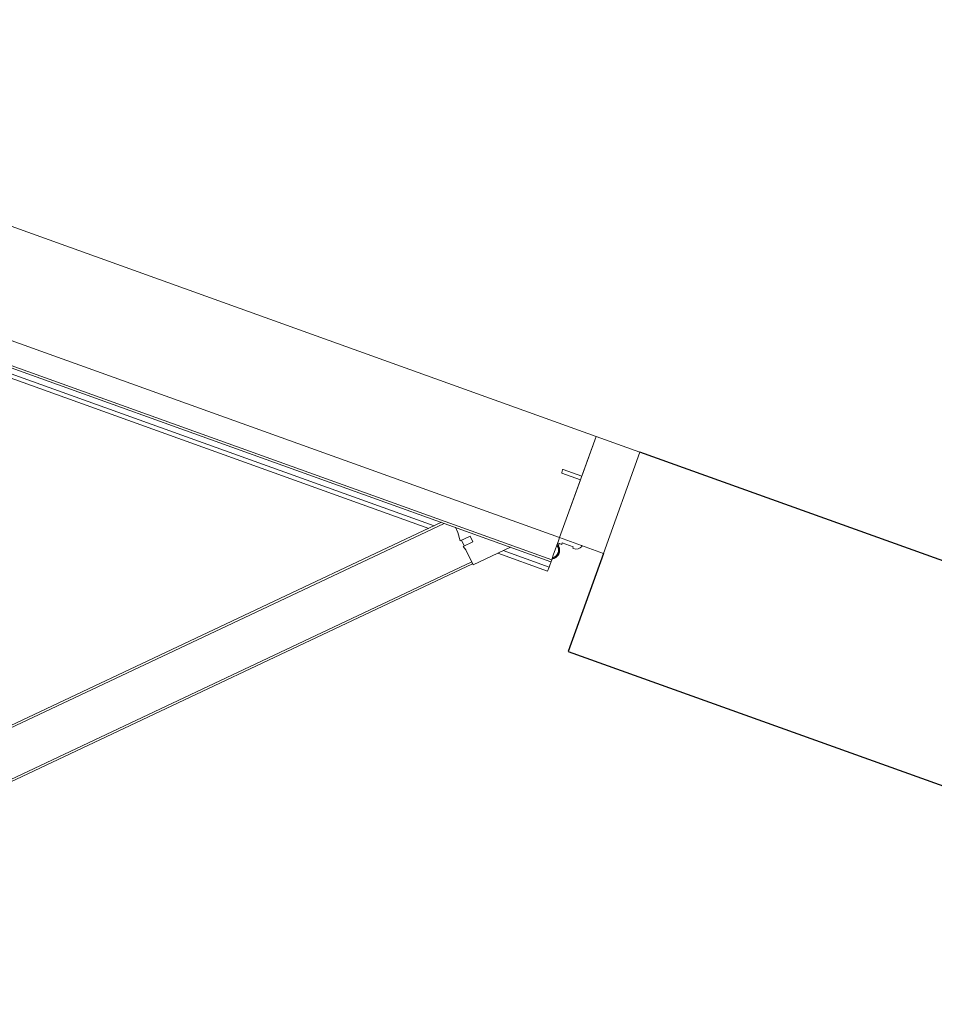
# Model space of a CAD drawing. Header units: millimetres. Extents: x 1512 to 2105, y 794 to 1149.
# Tile 10 of 256: x 1576.038 to 1576.902, y 1102.491 to 1103.42. Entities that reach past the tile are written whole.
import ezdxf

# ---------------------------------------------------------------- set-up
doc = ezdxf.new("R2010")
doc.units = ezdxf.units.MM
doc.layers.add('A-DOOR', color=31, linetype='Continuous', lineweight=9)
doc.layers.add('A-WALL', color=113, linetype='Continuous', lineweight=9)

# ---------------------------------------------------------------- blocks, each defined once
blk = doc.blocks.new('5-panel_Bi-fold_external_door_10806 - Type 1-239811-زیرزمین')
at = {"layer": 'A-DOOR'}
for p, q in [((-1.67569, 0.63899), (-2.26202, 0.05265)), ((-1.67427, 0.63757), (-2.26061, 0.05124)), ((-1.64316, 0.60646), (-2.22393, 0.0257)), ((-1.64175, 0.60504), (-2.2211, 0.02569)), ((-2.26273, 0.05336), (-2.29039, 0.0257)), ((-2.25157, 0.04221), (-2.26273, 0.05336)), ((-2.26061, 0.05124), (-2.26202, 0.05265)), ((-2.25513, 0.03303), (-2.24801, 0.04015)), ((-2.24801, 0.04015), (-2.25157, 0.04221)), ((-2.24452, 0.03515), (-2.24877, 0.03939)), ((-2.28099, 0.0351), (-2.331, 0.0351)), ((-2.331, 0.0311), (-2.331, 0.0351)), ((-2.331, 0.0311), (-2.28499, 0.0311)), ((-2.331, 0.0301), (-2.331, 0.0311)), ((-2.331, 0.02546), (-2.331, 0.0301)), ((-2.25089, 0.02878), (-2.25513, 0.03303)), ((-2.24353, 0.03614), (-2.25089, 0.02878)), ((-2.23892, 0.02956), (-2.24353, 0.03614)), ((-2.23506, 0.0257), (-2.23892, 0.02956)), ((-2.21569, 0.0311), (-0.93598, 0.0311)), ((-0.93998, 0.0351), (-2.21169, 0.0351)), ((2.581, 0.0259), (-2.331, 0.0259)), ((-2.331, 0.02546), (-2.331, 0.0259)), ((-2.331, 0.02429), (-2.331, 0.02546)), ((-2.331, 0.0237), (-2.331, 0.02429)), ((2.581, 0.0237), (-2.331, 0.0237)), ((-2.331, 0.01925), (-2.331, 0.0237)), ((-2.331, 0.00382), (-2.331, 0.01925)), ((-2.3325, 0.0094), (-2.3325, 0.0069)), ((-2.3325, 0.0094), (-2.3325, 0.0069)), ((-2.3325, 0.0094), (-2.3325, 0.0069)), ((-2.3325, 0.0094), (-2.3325, 0.0069)), ((-2.331, 0.0016), (-2.375, 0.0016)), ((-2.375, 0.0016), (-2.375, -0.1)), ((-2.34605, 0.0069), (-2.3469, 0.0069)), ((-2.34605, 0.0069), (-2.3469, 0.0069)), ((-2.34605, 0.0053), (-2.34605, 0.0069)), ((-2.34605, 0.0053), (-2.34605, 0.0069)), ((-2.33495, 0.0053), (-2.34605, 0.0053)), ((-2.331, 0.0069), (-2.33495, 0.0069)), ((-2.33495, 0.0069), (-2.33495, 0.0053)), ((-2.331, 0.0016), (-2.331, 0.00382)), ((-2.331, -0.1), (-2.331, 0.0016)), ((-2.331, 0.0016), (2.581, 0.0016)), ((-2.331, -0.0565), (-2.331, 0.0016)), ((-2.3125, -0.0565), (-2.331, -0.0565)), ((-2.331, -0.1), (-2.331, -0.0602)), ((-2.331, -0.0602), (-2.3125, -0.0602)), ((-2.312, -0.0597), (-2.312, -0.057)), ((-2.375, -0.1), (-2.331, -0.1)), ((-2.331, -0.1), (2.581, -0.1))]:
    blk.add_line(p, q, dxfattribs=at)
at = {"layer": 'A-DOOR', "flags": 128}
blk.add_lwpolyline([(-2.33119, 0.0227), (-2.33148, 0.02254), (-2.33175, 0.02238), (-2.33202, 0.0222), (-2.33228, 0.02202), (-2.33253, 0.02182), (-2.33278, 0.02161), (-2.33301, 0.0214), (-2.33324, 0.02117), (-2.33346, 0.02094), (-2.33367, 0.0207), (-2.33386, 0.02045), (-2.33405, 0.02019), (-2.33423, 0.01992), (-2.3344, 0.01965), (-2.33456, 0.01937), (-2.3347, 0.01909), (-2.33483, 0.01879), (-2.33496, 0.0185), (-2.33507, 0.0182), (-2.33516, 0.01789), (-2.33525, 0.01759), (-2.33532, 0.01727), (-2.33538, 0.01696), (-2.33543, 0.01664), (-2.33547, 0.01633), (-2.33549, 0.01601), (-2.3355, 0.01569), (-2.3355, 0.01537), (-2.33548, 0.01505), (-2.33545, 0.01473), (-2.33541, 0.01441), (-2.33536, 0.0141), (-2.33529, 0.01378), (-2.33521, 0.01347), (-2.33512, 0.01317), (-2.33502, 0.01286), (-2.3349, 0.01256), (-2.33477, 0.01227), (-2.33464, 0.01198), (-2.33449, 0.0117), (-2.33432, 0.01142), (-2.33415, 0.01115), (-2.33397, 0.01089), (-2.33377, 0.01064), (-2.33357, 0.01039), (-2.33336, 0.01015), (-2.33314, 0.00992), (-2.3329, 0.0097), (-2.33266, 0.00949), (-2.33241, 0.00929), (-2.33216, 0.0091), (-2.33189, 0.00892), (-2.33162, 0.00874), (-2.33135, 0.00859), (-2.33106, 0.00844)], dxfattribs=at)
blk.add_lwpolyline([(-2.33119, 0.0227), (-2.33148, 0.02254), (-2.33175, 0.02238), (-2.33202, 0.0222), (-2.33228, 0.02202), (-2.33253, 0.02182), (-2.33278, 0.02161), (-2.33301, 0.0214), (-2.33324, 0.02117), (-2.33346, 0.02094), (-2.33367, 0.0207), (-2.33386, 0.02045), (-2.33405, 0.02019), (-2.33423, 0.01992), (-2.3344, 0.01965), (-2.33456, 0.01937), (-2.3347, 0.01909), (-2.33483, 0.01879), (-2.33496, 0.0185), (-2.33507, 0.0182), (-2.33516, 0.01789), (-2.33525, 0.01759), (-2.33532, 0.01727), (-2.33538, 0.01696), (-2.33543, 0.01664), (-2.33547, 0.01633), (-2.33549, 0.01601), (-2.3355, 0.01569), (-2.3355, 0.01537), (-2.33548, 0.01505), (-2.33545, 0.01473), (-2.33541, 0.01441), (-2.33536, 0.0141), (-2.33529, 0.01378), (-2.33521, 0.01347), (-2.33512, 0.01317), (-2.33502, 0.01286), (-2.3349, 0.01256), (-2.33477, 0.01227), (-2.33464, 0.01198), (-2.33449, 0.0117), (-2.33432, 0.01142), (-2.33415, 0.01115), (-2.33397, 0.01089), (-2.33377, 0.01064), (-2.33357, 0.01039), (-2.33336, 0.01015), (-2.33314, 0.00992), (-2.3329, 0.0097), (-2.33266, 0.00949), (-2.33241, 0.00929), (-2.33216, 0.0091), (-2.33189, 0.00892), (-2.33162, 0.00874), (-2.33135, 0.00859), (-2.33106, 0.00844)], dxfattribs=at)
blk.add_lwpolyline([(-2.33119, 0.0227), (-2.33148, 0.02254), (-2.33175, 0.02238), (-2.33202, 0.0222), (-2.33228, 0.02202), (-2.33253, 0.02182), (-2.33278, 0.02161), (-2.33301, 0.0214), (-2.33324, 0.02117), (-2.33346, 0.02094), (-2.33367, 0.0207), (-2.33386, 0.02045), (-2.33405, 0.02019), (-2.33423, 0.01992), (-2.3344, 0.01965), (-2.33456, 0.01937), (-2.3347, 0.01909), (-2.33483, 0.01879), (-2.33496, 0.0185), (-2.33507, 0.0182), (-2.33516, 0.01789), (-2.33525, 0.01759), (-2.33532, 0.01727), (-2.33538, 0.01696), (-2.33543, 0.01664), (-2.33547, 0.01633), (-2.33549, 0.01601), (-2.3355, 0.01569), (-2.3355, 0.01537), (-2.33548, 0.01505), (-2.33545, 0.01473), (-2.33541, 0.01441), (-2.33536, 0.0141), (-2.33529, 0.01378), (-2.33521, 0.01347), (-2.33512, 0.01317), (-2.33502, 0.01286), (-2.3349, 0.01256), (-2.33477, 0.01227), (-2.33464, 0.01198), (-2.33449, 0.0117), (-2.33432, 0.01142), (-2.33415, 0.01115), (-2.33397, 0.01089), (-2.33377, 0.01064), (-2.33357, 0.01039), (-2.33336, 0.01015), (-2.33314, 0.00992), (-2.3329, 0.0097), (-2.33266, 0.00949), (-2.33241, 0.00929), (-2.33216, 0.0091), (-2.33189, 0.00892), (-2.33162, 0.00874), (-2.33135, 0.00859), (-2.33106, 0.00844)], dxfattribs=at)
blk.add_lwpolyline([(-2.33119, 0.0227), (-2.33148, 0.02254), (-2.33175, 0.02238), (-2.33202, 0.0222), (-2.33228, 0.02202), (-2.33253, 0.02182), (-2.33278, 0.02161), (-2.33301, 0.0214), (-2.33324, 0.02117), (-2.33346, 0.02094), (-2.33367, 0.0207), (-2.33386, 0.02045), (-2.33405, 0.02019), (-2.33423, 0.01992), (-2.3344, 0.01965), (-2.33456, 0.01937), (-2.3347, 0.01909), (-2.33483, 0.01879), (-2.33496, 0.0185), (-2.33507, 0.0182), (-2.33516, 0.01789), (-2.33525, 0.01759), (-2.33532, 0.01727), (-2.33538, 0.01696), (-2.33543, 0.01664), (-2.33547, 0.01633), (-2.33549, 0.01601), (-2.3355, 0.01569), (-2.3355, 0.01537), (-2.33548, 0.01505), (-2.33545, 0.01473), (-2.33541, 0.01441), (-2.33536, 0.0141), (-2.33529, 0.01378), (-2.33521, 0.01347), (-2.33512, 0.01317), (-2.33502, 0.01286), (-2.3349, 0.01256), (-2.33477, 0.01227), (-2.33464, 0.01198), (-2.33449, 0.0117), (-2.33432, 0.01142), (-2.33415, 0.01115), (-2.33397, 0.01089), (-2.33377, 0.01064), (-2.33357, 0.01039), (-2.33336, 0.01015), (-2.33314, 0.00992), (-2.3329, 0.0097), (-2.33266, 0.00949), (-2.33241, 0.00929), (-2.33216, 0.0091), (-2.33189, 0.00892), (-2.33162, 0.00874), (-2.33135, 0.00859), (-2.33106, 0.00844)], dxfattribs=at)
blk.add_lwpolyline([(-2.33119, 0.0227), (-2.33148, 0.02254), (-2.33175, 0.02238), (-2.33202, 0.0222), (-2.33228, 0.02202), (-2.33253, 0.02182), (-2.33278, 0.02161), (-2.33301, 0.0214), (-2.33324, 0.02117), (-2.33346, 0.02094), (-2.33367, 0.0207), (-2.33386, 0.02045), (-2.33405, 0.02019), (-2.33423, 0.01992), (-2.3344, 0.01965), (-2.33456, 0.01937), (-2.3347, 0.01909), (-2.33483, 0.01879), (-2.33496, 0.0185), (-2.33507, 0.0182), (-2.33516, 0.01789), (-2.33525, 0.01759), (-2.33532, 0.01727), (-2.33538, 0.01696), (-2.33543, 0.01664), (-2.33547, 0.01633), (-2.33549, 0.01601), (-2.3355, 0.01569), (-2.3355, 0.01537), (-2.33548, 0.01505), (-2.33545, 0.01473), (-2.33541, 0.01441), (-2.33536, 0.0141), (-2.33529, 0.01378), (-2.33521, 0.01347), (-2.33512, 0.01317), (-2.33502, 0.01286), (-2.3349, 0.01256), (-2.33477, 0.01227), (-2.33464, 0.01198), (-2.33449, 0.0117), (-2.33432, 0.01142), (-2.33415, 0.01115), (-2.33397, 0.01089), (-2.33377, 0.01064), (-2.33357, 0.01039), (-2.33336, 0.01015), (-2.33314, 0.00992), (-2.3329, 0.0097), (-2.33266, 0.00949), (-2.33241, 0.00929), (-2.33216, 0.0091), (-2.33189, 0.00892), (-2.33162, 0.00874), (-2.33135, 0.00859), (-2.33106, 0.00844)], dxfattribs=at)
blk.add_lwpolyline([(-2.33119, 0.0227), (-2.33148, 0.02254), (-2.33175, 0.02238), (-2.33202, 0.0222), (-2.33228, 0.02202), (-2.33253, 0.02182), (-2.33278, 0.02161), (-2.33301, 0.0214), (-2.33324, 0.02117), (-2.33346, 0.02094), (-2.33367, 0.0207), (-2.33386, 0.02045), (-2.33405, 0.02019), (-2.33423, 0.01992), (-2.3344, 0.01965), (-2.33456, 0.01937), (-2.3347, 0.01909), (-2.33483, 0.01879), (-2.33496, 0.0185), (-2.33507, 0.0182), (-2.33516, 0.01789), (-2.33525, 0.01759), (-2.33532, 0.01727), (-2.33538, 0.01696), (-2.33543, 0.01664), (-2.33547, 0.01633), (-2.33549, 0.01601), (-2.3355, 0.01569), (-2.3355, 0.01537), (-2.33548, 0.01505), (-2.33545, 0.01473), (-2.33541, 0.01441), (-2.33536, 0.0141), (-2.33529, 0.01378), (-2.33521, 0.01347), (-2.33512, 0.01317), (-2.33502, 0.01286), (-2.3349, 0.01256), (-2.33477, 0.01227), (-2.33464, 0.01198), (-2.33449, 0.0117), (-2.33432, 0.01142), (-2.33415, 0.01115), (-2.33397, 0.01089), (-2.33377, 0.01064), (-2.33357, 0.01039), (-2.33336, 0.01015), (-2.33314, 0.00992), (-2.3329, 0.0097), (-2.33266, 0.00949), (-2.33241, 0.00929), (-2.33216, 0.0091), (-2.33189, 0.00892), (-2.33162, 0.00874), (-2.33135, 0.00859), (-2.33106, 0.00844)], dxfattribs=at)
blk.add_lwpolyline([(-2.33119, 0.0227), (-2.33148, 0.02254), (-2.33175, 0.02238), (-2.33202, 0.0222), (-2.33228, 0.02202), (-2.33253, 0.02182), (-2.33278, 0.02161), (-2.33301, 0.0214), (-2.33324, 0.02117), (-2.33346, 0.02094), (-2.33367, 0.0207), (-2.33386, 0.02045), (-2.33405, 0.02019), (-2.33423, 0.01992), (-2.3344, 0.01965), (-2.33456, 0.01937), (-2.3347, 0.01909), (-2.33483, 0.01879), (-2.33496, 0.0185), (-2.33507, 0.0182), (-2.33516, 0.01789), (-2.33525, 0.01759), (-2.33532, 0.01727), (-2.33538, 0.01696), (-2.33543, 0.01664), (-2.33547, 0.01633), (-2.33549, 0.01601), (-2.3355, 0.01569), (-2.3355, 0.01537), (-2.33548, 0.01505), (-2.33545, 0.01473), (-2.33541, 0.01441), (-2.33536, 0.0141), (-2.33529, 0.01378), (-2.33521, 0.01347), (-2.33512, 0.01317), (-2.33502, 0.01286), (-2.3349, 0.01256), (-2.33477, 0.01227), (-2.33464, 0.01198), (-2.33449, 0.0117), (-2.33432, 0.01142), (-2.33415, 0.01115), (-2.33397, 0.01089), (-2.33377, 0.01064), (-2.33357, 0.01039), (-2.33336, 0.01015), (-2.33314, 0.00992), (-2.3329, 0.0097), (-2.33266, 0.00949), (-2.33241, 0.00929), (-2.33216, 0.0091), (-2.33189, 0.00892), (-2.33162, 0.00874), (-2.33135, 0.00859), (-2.33106, 0.00844)], dxfattribs=at)
blk.add_lwpolyline([(-2.33119, 0.0227), (-2.33148, 0.02254), (-2.33175, 0.02238), (-2.33202, 0.0222), (-2.33228, 0.02202), (-2.33253, 0.02182), (-2.33278, 0.02161), (-2.33301, 0.0214), (-2.33324, 0.02117), (-2.33346, 0.02094), (-2.33367, 0.0207), (-2.33386, 0.02045), (-2.33405, 0.02019), (-2.33423, 0.01992), (-2.3344, 0.01965), (-2.33456, 0.01937), (-2.3347, 0.01909), (-2.33483, 0.01879), (-2.33496, 0.0185), (-2.33507, 0.0182), (-2.33516, 0.01789), (-2.33525, 0.01759), (-2.33532, 0.01727), (-2.33538, 0.01696), (-2.33543, 0.01664), (-2.33547, 0.01633), (-2.33549, 0.01601), (-2.3355, 0.01569), (-2.3355, 0.01537), (-2.33548, 0.01505), (-2.33545, 0.01473), (-2.33541, 0.01441), (-2.33536, 0.0141), (-2.33529, 0.01378), (-2.33521, 0.01347), (-2.33512, 0.01317), (-2.33502, 0.01286), (-2.3349, 0.01256), (-2.33477, 0.01227), (-2.33464, 0.01198), (-2.33449, 0.0117), (-2.33432, 0.01142), (-2.33415, 0.01115), (-2.33397, 0.01089), (-2.33377, 0.01064), (-2.33357, 0.01039), (-2.33336, 0.01015), (-2.33314, 0.00992), (-2.3329, 0.0097), (-2.33266, 0.00949), (-2.33241, 0.00929), (-2.33216, 0.0091), (-2.33189, 0.00892), (-2.33162, 0.00874), (-2.33135, 0.00859), (-2.33106, 0.00844)], dxfattribs=at)
at = {"layer": 'A-DOOR'}
for centre, radius, start, end in [((-2.3275, 0.0156), 0.007, 124.64102, 235.35898), ((-2.3275, 0.01565), 0.008, 231.31781, 244.0452), ((-2.3275, 0.01565), 0.008, 231.31781, 244.0452), ((-2.3275, 0.01565), 0.008, 231.31781, 244.0452), ((-2.3275, 0.01565), 0.008, 231.31781, 244.0452), ((-2.353, 0.00215), 0.0005, 159.74775, 270), ((-2.353, 0.00215), 0.0005, 159.74775, 270), ((-2.3469, -0.0001), 0.007, 90, 159.74775), ((-2.3469, -0.0001), 0.007, 90, 159.74775), ((-2.3125, -0.057), 0.0005, 0, 90), ((-2.3125, -0.0597), 0.0005, 270, 0)]:
    blk.add_arc(centre, radius, start, end, dxfattribs=at)

msp = doc.modelspace()

# ---------------------------------------------------------------- linework, layer by layer
at = {"layer": 'A-WALL', "lineweight": 25}
for p, q in [((1579.95897, 1101.8145), (1576.62356, 1103.01205)), ((1576.58923, 1102.91643), (1576.55597, 1102.82382)), ((1576.55597, 1102.82382), (1580.07237, 1101.56128))]:
    msp.add_line(p, q, dxfattribs=at)

# ---------------------------------------------------------------- block references
at = {"layer": 'A-DOOR', "rotation": 160.2497600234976}
msp.add_blockref('5-panel_Bi-fold_external_door_10806 - Type 1-239811-زیرزمین', (1574.35448, 1103.7205), dxfattribs=at)

doc.saveas('drawing.dxf')
